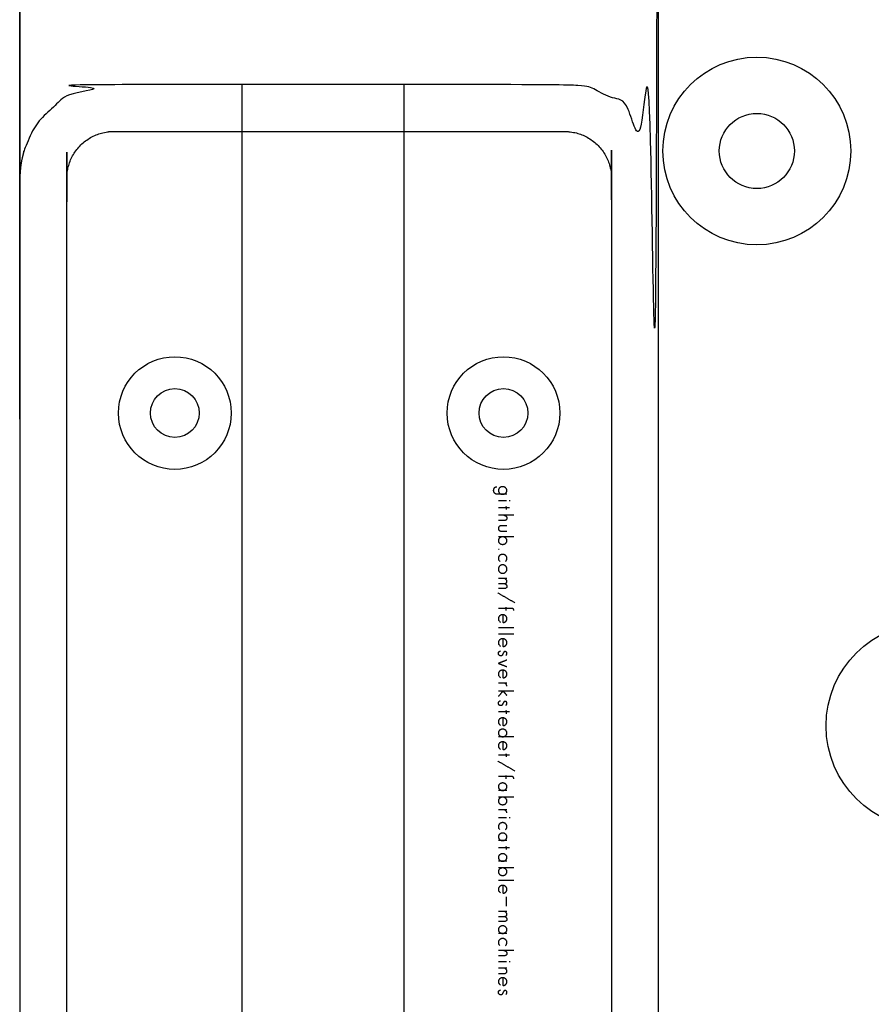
# Model space of a CAD drawing. Header units: millimetres. Extents: x -2435 to 1775, y -250 to 1540.
# Tile 29 of 60: x -2211 to -2120, y 1032 to 1137. Entities that reach past the tile are written whole.
import ezdxf

# ---------------------------------------------------------------- set-up
doc = ezdxf.new("R2010")
doc.units = ezdxf.units.MM
doc.header["$MEASUREMENT"] = 0
doc.layers.add('Work layer', color=254, linetype='Continuous', true_color=0xdddddd)

msp = doc.modelspace()

# ---------------------------------------------------------------- linework, layer by layer
at = {"layer": 'Work layer'}
msp.add_lwpolyline([(-2169.786, 220.138), (-2169.786, 1130.138), (-2187.086, 1130.138), (-2187.086, 220.138)], close=True, dxfattribs=at)
for centre, radius in [((-2132.225, 1123.059), 10), ((-2132.225, 1123.059), 4), ((-2194.206, 1095.138), 6), ((-2159.206, 1095.138), 6), ((-2194.206, 1095.138, -6), 2.6), ((-2159.206, 1095.138, -6), 2.6), ((-2113.846, 1061.817), 11)]:
    msp.add_circle(centre, radius, dxfattribs=at)
for points, knots in [([(-2142.706, 230.138, -5.5), (-2142.706, 220.138, -5.5), (-2152.706, 220.138, -2.5), (-2176.706, 220.138, -2.5), (-2200.706, 220.138, -2.5), (-2210.706, 220.138, -5.5), (-2210.706, 230.138, -5.5), (-2210.706, 675.138, -5.5), (-2210.706, 1120.138, -5.5), (-2210.706, 1130.138, -5.5), (-2200.706, 1130.138, -2.5), (-2176.706, 1130.138, -2.5), (-2152.706, 1130.138, -2.5), (-2142.706, 1130.138, -5.5), (-2142.706, 1120.138, -5.5), (-2142.706, 675.138, -5.5), (-2142.706, 230.138, -5.5)], [1482.167782, 1482.167782, 1482.167782, 1913.6991118, 1913.6991118, 1961.6991118, 1961.6991118, 2393.2304417, 2393.2304417, 2439.0173379, 2439.0173379, 2870.5486678, 2870.5486678, 2918.5486678, 2918.5486678, 3350.0799976, 3350.0799976, 3395.8668938, 3395.8668938, 3395.8668938]), ([(-2152.706, 225.138), (-2147.706, 225.138), (-2147.706, 230.138), (-2147.706, 675.138), (-2147.706, 1120.138), (-2147.706, 1125.138), (-2152.706, 1125.138), (-2176.706, 1125.138), (-2200.706, 1125.138), (-2205.706, 1125.138), (-2205.706, 1120.138), (-2205.706, 675.138), (-2205.706, 230.138), (-2205.706, 225.138), (-2200.706, 225.138), (-2176.706, 225.138), (-2152.706, 225.138)], [0, 0, 0, 7.8539816, 7.8539816, 897.8539816, 897.8539816, 905.7079633, 905.7079633, 953.7079633, 953.7079633, 961.5619449, 961.5619449, 1851.5619449, 1851.5619449, 1859.4159265, 1859.4159265, 1907.4159265, 1907.4159265, 1907.4159265])]:
    msp.add_rational_spline(points, [1, 0.707106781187, 1, 1, 1, 0.707106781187, 1, 1, 1, 0.707106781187, 1, 1, 1, 0.707106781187, 1, 1, 1], degree=2, knots=knots, dxfattribs=at)
for points, degree in [([(-2158.859, 1086.482), (-2159.157, 1086.482), (-2159.456, 1086.482), (-2159.754, 1086.482), (-2159.855, 1086.482), (-2159.938, 1086.492), (-2160.012, 1086.519), (-2160.077, 1086.547), (-2160.123, 1086.584), (-2160.16, 1086.621), (-2160.197, 1086.658), (-2160.224, 1086.704), (-2160.234, 1086.75), (-2160.243, 1086.787), (-2160.252, 1086.824), (-2160.252, 1086.861), (-2160.252, 1086.879), (-2160.252, 1086.907), (-2160.252, 1086.934), (-2160.252, 1086.962), (-2160.243, 1086.999), (-2160.234, 1087.027), (-2160.224, 1087.054), (-2160.215, 1087.091), (-2160.206, 1087.119), (-2160.188, 1087.156), (-2160.169, 1087.184), (-2160.141, 1087.202), (-2160.123, 1087.23), (-2160.086, 1087.248), (-2160.049, 1087.267), (-2160.012, 1087.276), (-2159.966, 1087.285), (-2159.92, 1087.285)], 3), ([(-2159.754, 1086.888), (-2159.754, 1086.944), (-2159.745, 1086.999), (-2159.717, 1087.045), (-2159.689, 1087.091), (-2159.662, 1087.137), (-2159.625, 1087.174), (-2159.579, 1087.211), (-2159.532, 1087.239), (-2159.477, 1087.267), (-2159.422, 1087.285), (-2159.366, 1087.294), (-2159.302, 1087.294), (-2159.237, 1087.294), (-2159.182, 1087.285), (-2159.126, 1087.267), (-2159.071, 1087.239), (-2159.025, 1087.211), (-2158.979, 1087.174), (-2158.942, 1087.137), (-2158.905, 1087.091), (-2158.887, 1087.045), (-2158.859, 1086.999), (-2158.85, 1086.944), (-2158.85, 1086.888), (-2158.85, 1086.833), (-2158.859, 1086.778), (-2158.887, 1086.731), (-2158.905, 1086.676), (-2158.942, 1086.639), (-2158.979, 1086.602), (-2159.025, 1086.565), (-2159.071, 1086.528), (-2159.126, 1086.51), (-2159.182, 1086.492), (-2159.237, 1086.482), (-2159.302, 1086.482), (-2159.366, 1086.482), (-2159.422, 1086.492), (-2159.477, 1086.51), (-2159.532, 1086.528), (-2159.579, 1086.565), (-2159.625, 1086.602), (-2159.662, 1086.639), (-2159.689, 1086.676), (-2159.717, 1086.731), (-2159.745, 1086.778), (-2159.754, 1086.833), (-2159.754, 1086.888)], 3), ([(-2158.868, 1085.772), (-2159.306, 1085.772), (-2159.745, 1085.772)], 2), ([(-2158.499, 1085.772), (-2158.545, 1085.772), (-2158.591, 1085.772)], 2), ([(-2158.905, 1085.043), (-2159.325, 1085.043), (-2159.745, 1085.043)], 2), ([(-2159.173, 1084.249), (-2159.126, 1084.249), (-2159.08, 1084.24), (-2159.034, 1084.222), (-2158.997, 1084.213), (-2158.96, 1084.185), (-2158.933, 1084.157), (-2158.905, 1084.13), (-2158.887, 1084.102), (-2158.868, 1084.065), (-2158.859, 1084.037), (-2158.85, 1084), (-2158.85, 1083.963), (-2158.85, 1083.927), (-2158.85, 1083.899), (-2158.859, 1083.862), (-2158.868, 1083.825), (-2158.887, 1083.797), (-2158.914, 1083.77), (-2158.933, 1083.742), (-2158.97, 1083.724), (-2159.016, 1083.705), (-2159.062, 1083.687), (-2159.117, 1083.677), (-2159.191, 1083.677), (-2159.376, 1083.677), (-2159.56, 1083.677), (-2159.745, 1083.677)], 3), ([(-2158.112, 1084.249), (-2158.928, 1084.249), (-2159.745, 1084.249)], 2), ([(-2158.85, 1083.133), (-2159.056, 1083.133), (-2159.262, 1083.133), (-2159.468, 1083.133), (-2159.523, 1083.133), (-2159.569, 1083.115), (-2159.606, 1083.096), (-2159.643, 1083.078), (-2159.671, 1083.05), (-2159.699, 1083.013), (-2159.735, 1082.976), (-2159.745, 1082.921), (-2159.745, 1082.856), (-2159.745, 1082.782), (-2159.735, 1082.727), (-2159.708, 1082.69), (-2159.68, 1082.653), (-2159.643, 1082.626), (-2159.606, 1082.607), (-2159.569, 1082.579), (-2159.523, 1082.57), (-2159.468, 1082.57), (-2159.262, 1082.57), (-2159.056, 1082.57), (-2158.85, 1082.57)], 3), ([(-2159.745, 1081.546), (-2159.745, 1081.601), (-2159.735, 1081.657), (-2159.708, 1081.703), (-2159.689, 1081.749), (-2159.652, 1081.795), (-2159.615, 1081.832), (-2159.569, 1081.869), (-2159.523, 1081.897), (-2159.468, 1081.915), (-2159.412, 1081.943), (-2159.357, 1081.952), (-2159.293, 1081.952), (-2159.228, 1081.952), (-2159.173, 1081.943), (-2159.117, 1081.915), (-2159.062, 1081.897), (-2159.016, 1081.869), (-2158.97, 1081.832), (-2158.933, 1081.795), (-2158.905, 1081.749), (-2158.877, 1081.703), (-2158.85, 1081.657), (-2158.84, 1081.601), (-2158.84, 1081.546), (-2158.84, 1081.491), (-2158.85, 1081.435), (-2158.877, 1081.389), (-2158.905, 1081.343), (-2158.933, 1081.297), (-2158.97, 1081.26), (-2159.016, 1081.223), (-2159.062, 1081.195), (-2159.117, 1081.177), (-2159.173, 1081.159), (-2159.228, 1081.149), (-2159.293, 1081.149), (-2159.357, 1081.149), (-2159.412, 1081.159), (-2159.468, 1081.177), (-2159.523, 1081.195), (-2159.569, 1081.223), (-2159.615, 1081.26), (-2159.652, 1081.297), (-2159.689, 1081.343), (-2159.708, 1081.389), (-2159.735, 1081.435), (-2159.745, 1081.491), (-2159.745, 1081.546)], 3), ([(-2158.102, 1081.952), (-2158.919, 1081.952), (-2159.735, 1081.952)], 2), ([(-2159.68, 1080.596), (-2159.712, 1080.596), (-2159.745, 1080.596)], 2), ([(-2158.988, 1079.341), (-2158.942, 1079.378), (-2158.905, 1079.433), (-2158.877, 1079.479), (-2158.859, 1079.535), (-2158.84, 1079.599), (-2158.84, 1079.655), (-2158.84, 1079.719), (-2158.85, 1079.775), (-2158.877, 1079.83), (-2158.905, 1079.876), (-2158.933, 1079.922), (-2158.979, 1079.959), (-2159.016, 1080.005), (-2159.062, 1080.033), (-2159.117, 1080.051), (-2159.173, 1080.079), (-2159.228, 1080.088), (-2159.293, 1080.088), (-2159.357, 1080.088), (-2159.412, 1080.079), (-2159.468, 1080.051), (-2159.523, 1080.033), (-2159.569, 1080.005), (-2159.615, 1079.959), (-2159.652, 1079.922), (-2159.689, 1079.876), (-2159.708, 1079.83), (-2159.735, 1079.775), (-2159.745, 1079.719), (-2159.745, 1079.655), (-2159.745, 1079.599), (-2159.735, 1079.535), (-2159.708, 1079.479), (-2159.68, 1079.433), (-2159.643, 1079.378), (-2159.597, 1079.341)], 3), ([(-2159.745, 1078.52), (-2159.745, 1078.584), (-2159.735, 1078.64), (-2159.708, 1078.695), (-2159.689, 1078.75), (-2159.652, 1078.797), (-2159.615, 1078.843), (-2159.569, 1078.88), (-2159.523, 1078.916), (-2159.468, 1078.935), (-2159.412, 1078.963), (-2159.357, 1078.972), (-2159.293, 1078.972), (-2159.228, 1078.972), (-2159.173, 1078.963), (-2159.117, 1078.935), (-2159.062, 1078.916), (-2159.016, 1078.88), (-2158.979, 1078.843), (-2158.933, 1078.797), (-2158.905, 1078.75), (-2158.877, 1078.695), (-2158.85, 1078.64), (-2158.84, 1078.584), (-2158.84, 1078.52), (-2158.84, 1078.455), (-2158.85, 1078.4), (-2158.877, 1078.344), (-2158.905, 1078.289), (-2158.933, 1078.243), (-2158.979, 1078.197), (-2159.016, 1078.16), (-2159.062, 1078.123), (-2159.117, 1078.105), (-2159.173, 1078.077), (-2159.228, 1078.068), (-2159.293, 1078.068), (-2159.357, 1078.068), (-2159.412, 1078.077), (-2159.468, 1078.105), (-2159.523, 1078.123), (-2159.569, 1078.16), (-2159.615, 1078.197), (-2159.652, 1078.243), (-2159.689, 1078.289), (-2159.708, 1078.344), (-2159.735, 1078.4), (-2159.745, 1078.455), (-2159.745, 1078.52)], 3), ([(-2159.745, 1076.988), (-2159.536, 1076.988), (-2159.326, 1076.988), (-2159.117, 1076.988), (-2159.034, 1076.988), (-2158.97, 1077.007), (-2158.923, 1077.034), (-2158.877, 1077.071), (-2158.85, 1077.126), (-2158.85, 1077.219), (-2158.85, 1077.256), (-2158.859, 1077.302), (-2158.877, 1077.339), (-2158.905, 1077.376), (-2158.923, 1077.403), (-2158.96, 1077.431), (-2158.988, 1077.459), (-2159.016, 1077.477), (-2159.053, 1077.486), (-2159.09, 1077.505), (-2159.126, 1077.514), (-2159.163, 1077.514)], 3), ([(-2158.859, 1077.514), (-2159.302, 1077.514), (-2159.745, 1077.514)], 2), ([(-2159.163, 1076.988), (-2159.126, 1076.988), (-2159.09, 1076.979), (-2159.053, 1076.96), (-2159.016, 1076.942), (-2158.988, 1076.923), (-2158.96, 1076.896), (-2158.923, 1076.877), (-2158.905, 1076.84), (-2158.877, 1076.804), (-2158.859, 1076.767), (-2158.85, 1076.73), (-2158.85, 1076.684), (-2158.85, 1076.601), (-2158.877, 1076.536), (-2158.923, 1076.508), (-2158.97, 1076.471), (-2159.034, 1076.453), (-2159.117, 1076.453), (-2159.326, 1076.453), (-2159.536, 1076.453), (-2159.745, 1076.453)], 3), ([(-2157.992, 1074.921), (-2158.905, 1075.447), (-2159.818, 1075.973)], 2), ([(-2158.112, 1074.091), (-2158.112, 1074.137), (-2158.121, 1074.183), (-2158.13, 1074.211), (-2158.139, 1074.239), (-2158.148, 1074.266), (-2158.167, 1074.285), (-2158.195, 1074.303), (-2158.213, 1074.312), (-2158.241, 1074.322), (-2158.278, 1074.322), (-2158.305, 1074.331), (-2158.342, 1074.331), (-2158.81, 1074.331), (-2159.277, 1074.331), (-2159.745, 1074.331)], 3), ([(-2158.905, 1074.091), (-2158.905, 1074.271), (-2158.905, 1074.451)], 2), ([(-2159.274, 1073.648), (-2159.274, 1073.371), (-2159.274, 1073.094), (-2159.274, 1072.818), (-2159.219, 1072.818), (-2159.154, 1072.827), (-2159.108, 1072.845), (-2159.053, 1072.873), (-2159.007, 1072.901), (-2158.97, 1072.938), (-2158.933, 1072.974), (-2158.896, 1073.021), (-2158.877, 1073.067), (-2158.85, 1073.122), (-2158.84, 1073.177), (-2158.84, 1073.233), (-2158.84, 1073.288), (-2158.85, 1073.344), (-2158.877, 1073.39), (-2158.896, 1073.445), (-2158.933, 1073.491), (-2158.97, 1073.528), (-2159.016, 1073.565), (-2159.062, 1073.593), (-2159.117, 1073.611), (-2159.173, 1073.639), (-2159.228, 1073.648), (-2159.293, 1073.648), (-2159.357, 1073.648), (-2159.412, 1073.639), (-2159.468, 1073.611), (-2159.523, 1073.593), (-2159.569, 1073.565), (-2159.615, 1073.528), (-2159.652, 1073.491), (-2159.689, 1073.445), (-2159.708, 1073.39), (-2159.735, 1073.344), (-2159.745, 1073.288), (-2159.745, 1073.233), (-2159.745, 1073.15), (-2159.726, 1073.085), (-2159.68, 1073.021), (-2159.643, 1072.956), (-2159.588, 1072.901), (-2159.514, 1072.864)], 3), ([(-2158.112, 1072.273), (-2158.928, 1072.273), (-2159.745, 1072.273)], 2), ([(-2158.112, 1071.6), (-2158.928, 1071.6), (-2159.745, 1071.6)], 2), ([(-2159.274, 1071.092), (-2159.274, 1070.815), (-2159.274, 1070.539), (-2159.274, 1070.262), (-2159.219, 1070.262), (-2159.154, 1070.271), (-2159.108, 1070.289), (-2159.053, 1070.317), (-2159.007, 1070.345), (-2158.97, 1070.382), (-2158.933, 1070.419), (-2158.896, 1070.465), (-2158.877, 1070.511), (-2158.85, 1070.566), (-2158.84, 1070.622), (-2158.84, 1070.677), (-2158.84, 1070.732), (-2158.85, 1070.788), (-2158.877, 1070.834), (-2158.896, 1070.889), (-2158.933, 1070.935), (-2158.97, 1070.972), (-2159.016, 1071.009), (-2159.062, 1071.037), (-2159.117, 1071.055), (-2159.173, 1071.083), (-2159.228, 1071.092), (-2159.293, 1071.092), (-2159.357, 1071.092), (-2159.412, 1071.083), (-2159.468, 1071.055), (-2159.523, 1071.037), (-2159.569, 1071.009), (-2159.615, 1070.972), (-2159.652, 1070.935), (-2159.689, 1070.889), (-2159.708, 1070.834), (-2159.735, 1070.788), (-2159.745, 1070.732), (-2159.745, 1070.677), (-2159.745, 1070.594), (-2159.726, 1070.529), (-2159.68, 1070.465), (-2159.643, 1070.4), (-2159.588, 1070.345), (-2159.514, 1070.308)], 3), ([(-2158.96, 1069.321), (-2158.933, 1069.33), (-2158.905, 1069.348), (-2158.877, 1069.385), (-2158.859, 1069.431), (-2158.84, 1069.478), (-2158.84, 1069.533), (-2158.84, 1069.597), (-2158.859, 1069.644), (-2158.896, 1069.671), (-2158.933, 1069.708), (-2158.988, 1069.727), (-2159.043, 1069.727), (-2159.071, 1069.727), (-2159.099, 1069.717), (-2159.117, 1069.708), (-2159.136, 1069.699), (-2159.154, 1069.69), (-2159.163, 1069.671), (-2159.173, 1069.662), (-2159.182, 1069.644), (-2159.191, 1069.634), (-2159.2, 1069.616), (-2159.21, 1069.597), (-2159.219, 1069.588), (-2159.249, 1069.524), (-2159.28, 1069.459), (-2159.311, 1069.395), (-2159.311, 1069.385), (-2159.32, 1069.367), (-2159.329, 1069.358), (-2159.339, 1069.339), (-2159.348, 1069.33), (-2159.357, 1069.321), (-2159.376, 1069.302), (-2159.394, 1069.293), (-2159.412, 1069.284), (-2159.431, 1069.275), (-2159.459, 1069.275), (-2159.496, 1069.275), (-2159.532, 1069.275), (-2159.56, 1069.284), (-2159.588, 1069.293), (-2159.615, 1069.302), (-2159.643, 1069.321), (-2159.671, 1069.339), (-2159.689, 1069.367), (-2159.708, 1069.395), (-2159.726, 1069.422), (-2159.735, 1069.459), (-2159.745, 1069.487), (-2159.745, 1069.533), (-2159.745, 1069.57), (-2159.735, 1069.607), (-2159.726, 1069.634), (-2159.717, 1069.662), (-2159.699, 1069.69), (-2159.68, 1069.708), (-2159.662, 1069.727), (-2159.634, 1069.745), (-2159.615, 1069.764), (-2159.588, 1069.773), (-2159.56, 1069.791), (-2159.542, 1069.8)], 3), ([(-2159.274, 1067.752), (-2159.274, 1067.475), (-2159.274, 1067.199), (-2159.274, 1066.922), (-2159.219, 1066.922), (-2159.154, 1066.931), (-2159.108, 1066.949), (-2159.053, 1066.977), (-2159.007, 1067.005), (-2158.97, 1067.042), (-2158.933, 1067.079), (-2158.896, 1067.125), (-2158.877, 1067.171), (-2158.85, 1067.226), (-2158.84, 1067.282), (-2158.84, 1067.337), (-2158.84, 1067.392), (-2158.85, 1067.448), (-2158.877, 1067.494), (-2158.896, 1067.549), (-2158.933, 1067.595), (-2158.97, 1067.632), (-2159.016, 1067.669), (-2159.062, 1067.697), (-2159.117, 1067.715), (-2159.173, 1067.743), (-2159.228, 1067.752), (-2159.293, 1067.752), (-2159.357, 1067.752), (-2159.412, 1067.743), (-2159.468, 1067.715), (-2159.523, 1067.697), (-2159.569, 1067.669), (-2159.615, 1067.632), (-2159.652, 1067.595), (-2159.689, 1067.549), (-2159.708, 1067.494), (-2159.735, 1067.448), (-2159.745, 1067.392), (-2159.745, 1067.337), (-2159.745, 1067.254), (-2159.726, 1067.189), (-2159.68, 1067.125), (-2159.643, 1067.06), (-2159.588, 1067.005), (-2159.514, 1066.968)], 3), ([(-2158.859, 1066.377), (-2159.302, 1066.377), (-2159.745, 1066.377)], 2), ([(-2158.859, 1066.054), (-2158.859, 1066.119), (-2158.877, 1066.174), (-2158.896, 1066.211), (-2158.923, 1066.257), (-2158.96, 1066.294), (-2158.997, 1066.313), (-2159.034, 1066.34), (-2159.071, 1066.359), (-2159.108, 1066.368), (-2159.145, 1066.377), (-2159.173, 1066.377), (-2159.182, 1066.377)], 3), ([(-2159.735, 1065.529), (-2158.919, 1065.529), (-2158.102, 1065.529)], 2), ([(-2158.96, 1064.015), (-2158.933, 1064.025), (-2158.905, 1064.043), (-2158.877, 1064.08), (-2158.859, 1064.126), (-2158.84, 1064.172), (-2158.84, 1064.228), (-2158.84, 1064.292), (-2158.859, 1064.338), (-2158.896, 1064.366), (-2158.933, 1064.403), (-2158.988, 1064.421), (-2159.043, 1064.421), (-2159.071, 1064.421), (-2159.099, 1064.412), (-2159.117, 1064.403), (-2159.136, 1064.394), (-2159.154, 1064.384), (-2159.163, 1064.366), (-2159.173, 1064.357), (-2159.182, 1064.338), (-2159.191, 1064.329), (-2159.2, 1064.311), (-2159.21, 1064.292), (-2159.219, 1064.283), (-2159.249, 1064.218), (-2159.28, 1064.154), (-2159.311, 1064.089), (-2159.311, 1064.08), (-2159.32, 1064.061), (-2159.329, 1064.052), (-2159.339, 1064.034), (-2159.348, 1064.025), (-2159.357, 1064.015), (-2159.376, 1063.997), (-2159.394, 1063.988), (-2159.412, 1063.978), (-2159.431, 1063.969), (-2159.459, 1063.969), (-2159.496, 1063.969), (-2159.532, 1063.969), (-2159.56, 1063.978), (-2159.588, 1063.988), (-2159.615, 1063.997), (-2159.643, 1064.015), (-2159.671, 1064.034), (-2159.689, 1064.061), (-2159.708, 1064.089), (-2159.726, 1064.117), (-2159.735, 1064.154), (-2159.745, 1064.181), (-2159.745, 1064.228), (-2159.745, 1064.264), (-2159.735, 1064.301), (-2159.726, 1064.329), (-2159.717, 1064.357), (-2159.699, 1064.384), (-2159.68, 1064.403), (-2159.662, 1064.421), (-2159.634, 1064.44), (-2159.615, 1064.458), (-2159.588, 1064.467), (-2159.56, 1064.486), (-2159.542, 1064.495)], 3), ([(-2158.905, 1063.296), (-2159.325, 1063.296), (-2159.745, 1063.296)], 2), ([(-2159.274, 1062.668), (-2159.274, 1062.391), (-2159.274, 1062.115), (-2159.274, 1061.838), (-2159.219, 1061.838), (-2159.154, 1061.847), (-2159.108, 1061.866), (-2159.053, 1061.893), (-2159.007, 1061.921), (-2158.97, 1061.958), (-2158.933, 1061.995), (-2158.896, 1062.041), (-2158.877, 1062.087), (-2158.85, 1062.142), (-2158.84, 1062.198), (-2158.84, 1062.253), (-2158.84, 1062.308), (-2158.85, 1062.364), (-2158.877, 1062.41), (-2158.896, 1062.465), (-2158.933, 1062.511), (-2158.97, 1062.548), (-2159.016, 1062.585), (-2159.062, 1062.613), (-2159.117, 1062.631), (-2159.173, 1062.659), (-2159.228, 1062.668), (-2159.293, 1062.668), (-2159.357, 1062.668), (-2159.412, 1062.659), (-2159.468, 1062.631), (-2159.523, 1062.613), (-2159.569, 1062.585), (-2159.615, 1062.548), (-2159.652, 1062.511), (-2159.689, 1062.465), (-2159.708, 1062.41), (-2159.735, 1062.364), (-2159.745, 1062.308), (-2159.745, 1062.253), (-2159.745, 1062.17), (-2159.726, 1062.105), (-2159.68, 1062.041), (-2159.643, 1061.976), (-2159.588, 1061.921), (-2159.514, 1061.884)], 3), ([(-2159.745, 1061.063), (-2159.745, 1061.118), (-2159.735, 1061.164), (-2159.708, 1061.22), (-2159.689, 1061.266), (-2159.652, 1061.303), (-2159.615, 1061.34), (-2159.569, 1061.377), (-2159.523, 1061.404), (-2159.468, 1061.432), (-2159.412, 1061.45), (-2159.357, 1061.46), (-2159.293, 1061.46), (-2159.228, 1061.46), (-2159.173, 1061.45), (-2159.117, 1061.432), (-2159.062, 1061.404), (-2159.016, 1061.377), (-2158.97, 1061.34), (-2158.933, 1061.303), (-2158.905, 1061.266), (-2158.877, 1061.22), (-2158.85, 1061.164), (-2158.84, 1061.118), (-2158.84, 1061.063), (-2158.84, 1061.007), (-2158.85, 1060.952), (-2158.877, 1060.906), (-2158.905, 1060.86), (-2158.933, 1060.814), (-2158.97, 1060.777), (-2159.016, 1060.74), (-2159.062, 1060.712), (-2159.117, 1060.694), (-2159.173, 1060.666), (-2159.228, 1060.657), (-2159.293, 1060.657), (-2159.357, 1060.657), (-2159.412, 1060.666), (-2159.468, 1060.694), (-2159.523, 1060.712), (-2159.569, 1060.74), (-2159.615, 1060.777), (-2159.652, 1060.814), (-2159.689, 1060.86), (-2159.708, 1060.906), (-2159.735, 1060.952), (-2159.745, 1061.007), (-2159.745, 1061.063)], 3), ([(-2158.102, 1060.657), (-2158.919, 1060.657), (-2159.735, 1060.657)], 2), ([(-2159.274, 1060.112), (-2159.274, 1059.836), (-2159.274, 1059.559), (-2159.274, 1059.282), (-2159.219, 1059.282), (-2159.154, 1059.291), (-2159.108, 1059.31), (-2159.053, 1059.337), (-2159.007, 1059.365), (-2158.97, 1059.402), (-2158.933, 1059.439), (-2158.896, 1059.485), (-2158.877, 1059.531), (-2158.85, 1059.587), (-2158.84, 1059.642), (-2158.84, 1059.697), (-2158.84, 1059.753), (-2158.85, 1059.808), (-2158.877, 1059.854), (-2158.896, 1059.909), (-2158.933, 1059.956), (-2158.97, 1059.993), (-2159.016, 1060.029), (-2159.062, 1060.057), (-2159.117, 1060.076), (-2159.173, 1060.103), (-2159.228, 1060.112), (-2159.293, 1060.112), (-2159.357, 1060.112), (-2159.412, 1060.103), (-2159.468, 1060.076), (-2159.523, 1060.057), (-2159.569, 1060.029), (-2159.615, 1059.993), (-2159.652, 1059.956), (-2159.689, 1059.909), (-2159.708, 1059.854), (-2159.735, 1059.808), (-2159.745, 1059.753), (-2159.745, 1059.697), (-2159.745, 1059.614), (-2159.726, 1059.55), (-2159.68, 1059.485), (-2159.643, 1059.42), (-2159.588, 1059.365), (-2159.514, 1059.328)], 3), ([(-2158.905, 1058.682), (-2159.325, 1058.682), (-2159.745, 1058.682)], 2), ([(-2157.992, 1057.003), (-2158.905, 1057.529), (-2159.818, 1058.055)], 2), ([(-2158.112, 1056.173), (-2158.112, 1056.219), (-2158.121, 1056.265), (-2158.13, 1056.293), (-2158.139, 1056.32), (-2158.148, 1056.348), (-2158.167, 1056.366), (-2158.195, 1056.385), (-2158.213, 1056.394), (-2158.241, 1056.403), (-2158.278, 1056.403), (-2158.305, 1056.413), (-2158.342, 1056.413), (-2158.81, 1056.413), (-2159.277, 1056.413), (-2159.745, 1056.413)], 3), ([(-2158.905, 1056.173), (-2158.905, 1056.353), (-2158.905, 1056.532)], 2), ([(-2159.745, 1055.333), (-2159.745, 1055.388), (-2159.735, 1055.435), (-2159.708, 1055.49), (-2159.689, 1055.536), (-2159.652, 1055.573), (-2159.615, 1055.61), (-2159.569, 1055.647), (-2159.523, 1055.674), (-2159.468, 1055.702), (-2159.412, 1055.721), (-2159.357, 1055.73), (-2159.293, 1055.73), (-2159.228, 1055.73), (-2159.173, 1055.721), (-2159.117, 1055.702), (-2159.062, 1055.674), (-2159.016, 1055.647), (-2158.979, 1055.61), (-2158.933, 1055.573), (-2158.905, 1055.536), (-2158.877, 1055.49), (-2158.85, 1055.435), (-2158.84, 1055.388), (-2158.84, 1055.333), (-2158.84, 1055.278), (-2158.85, 1055.222), (-2158.877, 1055.176), (-2158.905, 1055.13), (-2158.933, 1055.084), (-2158.979, 1055.047), (-2159.016, 1055.01), (-2159.062, 1054.982), (-2159.117, 1054.964), (-2159.173, 1054.936), (-2159.228, 1054.927), (-2159.293, 1054.927), (-2159.357, 1054.927), (-2159.412, 1054.936), (-2159.468, 1054.964), (-2159.523, 1054.982), (-2159.569, 1055.01), (-2159.615, 1055.047), (-2159.652, 1055.084), (-2159.689, 1055.13), (-2159.708, 1055.176), (-2159.735, 1055.222), (-2159.745, 1055.278), (-2159.745, 1055.333)], 3), ([(-2159.745, 1053.811), (-2159.745, 1053.866), (-2159.735, 1053.921), (-2159.708, 1053.967), (-2159.689, 1054.014), (-2159.652, 1054.06), (-2159.615, 1054.097), (-2159.569, 1054.134), (-2159.523, 1054.161), (-2159.468, 1054.18), (-2159.412, 1054.207), (-2159.357, 1054.217), (-2159.293, 1054.217), (-2159.228, 1054.217), (-2159.173, 1054.207), (-2159.117, 1054.18), (-2159.062, 1054.161), (-2159.016, 1054.134), (-2158.97, 1054.097), (-2158.933, 1054.06), (-2158.905, 1054.014), (-2158.877, 1053.967), (-2158.85, 1053.921), (-2158.84, 1053.866), (-2158.84, 1053.811), (-2158.84, 1053.755), (-2158.85, 1053.7), (-2158.877, 1053.654), (-2158.905, 1053.608), (-2158.933, 1053.561), (-2158.97, 1053.525), (-2159.016, 1053.488), (-2159.062, 1053.46), (-2159.117, 1053.442), (-2159.173, 1053.423), (-2159.228, 1053.414), (-2159.293, 1053.414), (-2159.357, 1053.414), (-2159.412, 1053.423), (-2159.468, 1053.442), (-2159.523, 1053.46), (-2159.569, 1053.488), (-2159.615, 1053.525), (-2159.652, 1053.561), (-2159.689, 1053.608), (-2159.708, 1053.654), (-2159.735, 1053.7), (-2159.745, 1053.755), (-2159.745, 1053.811)], 3), ([(-2158.85, 1054.927), (-2159.293, 1054.927), (-2159.735, 1054.927)], 2), ([(-2158.102, 1054.217), (-2158.919, 1054.217), (-2159.735, 1054.217)], 2), ([(-2158.859, 1052.86), (-2159.302, 1052.86), (-2159.745, 1052.86)], 2), ([(-2158.859, 1052.537), (-2158.859, 1052.602), (-2158.877, 1052.657), (-2158.896, 1052.694), (-2158.923, 1052.74), (-2158.96, 1052.777), (-2158.997, 1052.796), (-2159.034, 1052.823), (-2159.071, 1052.842), (-2159.108, 1052.851), (-2159.145, 1052.86), (-2159.173, 1052.86), (-2159.182, 1052.86)], 3), ([(-2158.868, 1052.011), (-2159.306, 1052.011), (-2159.745, 1052.011)], 2), ([(-2158.988, 1050.757), (-2158.942, 1050.793), (-2158.905, 1050.849), (-2158.877, 1050.895), (-2158.859, 1050.95), (-2158.84, 1051.015), (-2158.84, 1051.07), (-2158.84, 1051.135), (-2158.85, 1051.19), (-2158.877, 1051.246), (-2158.905, 1051.292), (-2158.933, 1051.338), (-2158.979, 1051.375), (-2159.016, 1051.421), (-2159.062, 1051.449), (-2159.117, 1051.467), (-2159.173, 1051.495), (-2159.228, 1051.504), (-2159.293, 1051.504), (-2159.357, 1051.504), (-2159.412, 1051.495), (-2159.468, 1051.467), (-2159.523, 1051.449), (-2159.569, 1051.421), (-2159.615, 1051.375), (-2159.652, 1051.338), (-2159.689, 1051.292), (-2159.708, 1051.246), (-2159.735, 1051.19), (-2159.745, 1051.135), (-2159.745, 1051.07), (-2159.745, 1051.015), (-2159.735, 1050.95), (-2159.708, 1050.895), (-2159.68, 1050.849), (-2159.643, 1050.793), (-2159.597, 1050.757)], 3), ([(-2158.499, 1052.011), (-2158.545, 1052.011), (-2158.591, 1052.011)], 2), ([(-2159.745, 1049.991), (-2159.745, 1050.046), (-2159.735, 1050.092), (-2159.708, 1050.148), (-2159.689, 1050.194), (-2159.652, 1050.231), (-2159.615, 1050.268), (-2159.569, 1050.304), (-2159.523, 1050.332), (-2159.468, 1050.36), (-2159.412, 1050.378), (-2159.357, 1050.388), (-2159.293, 1050.388), (-2159.228, 1050.388), (-2159.173, 1050.378), (-2159.117, 1050.36), (-2159.062, 1050.332), (-2159.016, 1050.304), (-2158.979, 1050.268), (-2158.933, 1050.231), (-2158.905, 1050.194), (-2158.877, 1050.148), (-2158.85, 1050.092), (-2158.84, 1050.046), (-2158.84, 1049.991), (-2158.84, 1049.935), (-2158.85, 1049.88), (-2158.877, 1049.834), (-2158.905, 1049.788), (-2158.933, 1049.742), (-2158.979, 1049.705), (-2159.016, 1049.668), (-2159.062, 1049.64), (-2159.117, 1049.622), (-2159.173, 1049.594), (-2159.228, 1049.585), (-2159.293, 1049.585), (-2159.357, 1049.585), (-2159.412, 1049.594), (-2159.468, 1049.622), (-2159.523, 1049.64), (-2159.569, 1049.668), (-2159.615, 1049.705), (-2159.652, 1049.742), (-2159.689, 1049.788), (-2159.708, 1049.834), (-2159.735, 1049.88), (-2159.745, 1049.935), (-2159.745, 1049.991)], 3), ([(-2158.85, 1049.585), (-2159.293, 1049.585), (-2159.735, 1049.585)], 2), ([(-2158.905, 1048.819), (-2159.325, 1048.819), (-2159.745, 1048.819)], 2), ([(-2159.745, 1047.795), (-2159.745, 1047.85), (-2159.735, 1047.896), (-2159.708, 1047.952), (-2159.689, 1047.998), (-2159.652, 1048.035), (-2159.615, 1048.072), (-2159.569, 1048.109), (-2159.523, 1048.136), (-2159.468, 1048.164), (-2159.412, 1048.182), (-2159.357, 1048.192), (-2159.293, 1048.192), (-2159.228, 1048.192), (-2159.173, 1048.182), (-2159.117, 1048.164), (-2159.062, 1048.136), (-2159.016, 1048.109), (-2158.979, 1048.072), (-2158.933, 1048.035), (-2158.905, 1047.998), (-2158.877, 1047.952), (-2158.85, 1047.896), (-2158.84, 1047.85), (-2158.84, 1047.795), (-2158.84, 1047.739), (-2158.85, 1047.684), (-2158.877, 1047.638), (-2158.905, 1047.592), (-2158.933, 1047.546), (-2158.979, 1047.509), (-2159.016, 1047.472), (-2159.062, 1047.444), (-2159.117, 1047.426), (-2159.173, 1047.398), (-2159.228, 1047.389), (-2159.293, 1047.389), (-2159.357, 1047.389), (-2159.412, 1047.398), (-2159.468, 1047.426), (-2159.523, 1047.444), (-2159.569, 1047.472), (-2159.615, 1047.509), (-2159.652, 1047.546), (-2159.689, 1047.592), (-2159.708, 1047.638), (-2159.735, 1047.684), (-2159.745, 1047.739), (-2159.745, 1047.795)], 3), ([(-2158.85, 1047.389), (-2159.293, 1047.389), (-2159.735, 1047.389)], 2), ([(-2159.745, 1046.272), (-2159.745, 1046.328), (-2159.735, 1046.383), (-2159.708, 1046.429), (-2159.689, 1046.475), (-2159.652, 1046.522), (-2159.615, 1046.558), (-2159.569, 1046.595), (-2159.523, 1046.623), (-2159.468, 1046.641), (-2159.412, 1046.669), (-2159.357, 1046.678), (-2159.293, 1046.678), (-2159.228, 1046.678), (-2159.173, 1046.669), (-2159.117, 1046.641), (-2159.062, 1046.623), (-2159.016, 1046.595), (-2158.97, 1046.558), (-2158.933, 1046.522), (-2158.905, 1046.475), (-2158.877, 1046.429), (-2158.85, 1046.383), (-2158.84, 1046.328), (-2158.84, 1046.272), (-2158.84, 1046.217), (-2158.85, 1046.162), (-2158.877, 1046.116), (-2158.905, 1046.069), (-2158.933, 1046.023), (-2158.97, 1045.986), (-2159.016, 1045.949), (-2159.062, 1045.922), (-2159.117, 1045.903), (-2159.173, 1045.885), (-2159.228, 1045.876), (-2159.293, 1045.876), (-2159.357, 1045.876), (-2159.412, 1045.885), (-2159.468, 1045.903), (-2159.523, 1045.922), (-2159.569, 1045.949), (-2159.615, 1045.986), (-2159.652, 1046.023), (-2159.689, 1046.069), (-2159.708, 1046.116), (-2159.735, 1046.162), (-2159.745, 1046.217), (-2159.745, 1046.272)], 3), ([(-2158.102, 1046.678), (-2158.919, 1046.678), (-2159.735, 1046.678)], 2), ([(-2158.112, 1045.322), (-2158.928, 1045.322), (-2159.745, 1045.322)], 2), ([(-2159.274, 1044.815), (-2159.274, 1044.538), (-2159.274, 1044.261), (-2159.274, 1043.984), (-2159.219, 1043.984), (-2159.154, 1043.993), (-2159.108, 1044.012), (-2159.053, 1044.04), (-2159.007, 1044.067), (-2158.97, 1044.104), (-2158.933, 1044.141), (-2158.896, 1044.187), (-2158.877, 1044.233), (-2158.85, 1044.289), (-2158.84, 1044.344), (-2158.84, 1044.399), (-2158.84, 1044.455), (-2158.85, 1044.51), (-2158.877, 1044.556), (-2158.896, 1044.612), (-2158.933, 1044.658), (-2158.97, 1044.695), (-2159.016, 1044.732), (-2159.062, 1044.759), (-2159.117, 1044.778), (-2159.173, 1044.805), (-2159.228, 1044.815), (-2159.293, 1044.815), (-2159.357, 1044.815), (-2159.412, 1044.805), (-2159.468, 1044.778), (-2159.523, 1044.759), (-2159.569, 1044.732), (-2159.615, 1044.695), (-2159.652, 1044.658), (-2159.689, 1044.612), (-2159.708, 1044.556), (-2159.735, 1044.51), (-2159.745, 1044.455), (-2159.745, 1044.399), (-2159.745, 1044.316), (-2159.726, 1044.252), (-2159.68, 1044.187), (-2159.643, 1044.123), (-2159.588, 1044.067), (-2159.514, 1044.03)], 3), ([(-2158.896, 1042.6), (-2158.896, 1043.103), (-2158.896, 1043.606)], 2), ([(-2159.745, 1041.521), (-2159.536, 1041.521), (-2159.326, 1041.521), (-2159.117, 1041.521), (-2159.034, 1041.521), (-2158.97, 1041.539), (-2158.923, 1041.567), (-2158.877, 1041.604), (-2158.85, 1041.659), (-2158.85, 1041.751), (-2158.85, 1041.788), (-2158.859, 1041.834), (-2158.877, 1041.871), (-2158.905, 1041.908), (-2158.923, 1041.936), (-2158.96, 1041.964), (-2158.988, 1041.991), (-2159.016, 1042.01), (-2159.053, 1042.019), (-2159.09, 1042.037), (-2159.126, 1042.047), (-2159.163, 1042.047)], 3), ([(-2158.859, 1042.047), (-2159.302, 1042.047), (-2159.745, 1042.047)], 2), ([(-2159.163, 1041.521), (-2159.126, 1041.521), (-2159.09, 1041.511), (-2159.053, 1041.493), (-2159.016, 1041.475), (-2158.988, 1041.456), (-2158.96, 1041.428), (-2158.923, 1041.41), (-2158.905, 1041.373), (-2158.877, 1041.336), (-2158.859, 1041.299), (-2158.85, 1041.262), (-2158.85, 1041.216), (-2158.85, 1041.133), (-2158.877, 1041.069), (-2158.923, 1041.041), (-2158.97, 1041.004), (-2159.034, 1040.985), (-2159.117, 1040.985), (-2159.326, 1040.985), (-2159.536, 1040.985), (-2159.745, 1040.985)], 3), ([(-2159.745, 1040.109), (-2159.745, 1040.164), (-2159.735, 1040.21), (-2159.708, 1040.266), (-2159.689, 1040.312), (-2159.652, 1040.349), (-2159.615, 1040.386), (-2159.569, 1040.423), (-2159.523, 1040.45), (-2159.468, 1040.478), (-2159.412, 1040.496), (-2159.357, 1040.506), (-2159.293, 1040.506), (-2159.228, 1040.506), (-2159.173, 1040.496), (-2159.117, 1040.478), (-2159.062, 1040.45), (-2159.016, 1040.423), (-2158.979, 1040.386), (-2158.933, 1040.349), (-2158.905, 1040.312), (-2158.877, 1040.266), (-2158.85, 1040.21), (-2158.84, 1040.164), (-2158.84, 1040.109), (-2158.84, 1040.054), (-2158.85, 1039.998), (-2158.877, 1039.952), (-2158.905, 1039.906), (-2158.933, 1039.86), (-2158.979, 1039.823), (-2159.016, 1039.786), (-2159.062, 1039.758), (-2159.117, 1039.74), (-2159.173, 1039.712), (-2159.228, 1039.703), (-2159.293, 1039.703), (-2159.357, 1039.703), (-2159.412, 1039.712), (-2159.468, 1039.74), (-2159.523, 1039.758), (-2159.569, 1039.786), (-2159.615, 1039.823), (-2159.652, 1039.86), (-2159.689, 1039.906), (-2159.708, 1039.952), (-2159.735, 1039.998), (-2159.745, 1040.054), (-2159.745, 1040.109)], 3), ([(-2158.85, 1039.703), (-2159.293, 1039.703), (-2159.735, 1039.703)], 2), ([(-2158.988, 1038.411), (-2158.942, 1038.448), (-2158.905, 1038.504), (-2158.877, 1038.55), (-2158.859, 1038.605), (-2158.84, 1038.67), (-2158.84, 1038.725), (-2158.84, 1038.79), (-2158.85, 1038.845), (-2158.877, 1038.9), (-2158.905, 1038.946), (-2158.933, 1038.993), (-2158.979, 1039.029), (-2159.016, 1039.076), (-2159.062, 1039.103), (-2159.117, 1039.122), (-2159.173, 1039.149), (-2159.228, 1039.159), (-2159.293, 1039.159), (-2159.357, 1039.159), (-2159.412, 1039.149), (-2159.468, 1039.122), (-2159.523, 1039.103), (-2159.569, 1039.076), (-2159.615, 1039.029), (-2159.652, 1038.993), (-2159.689, 1038.946), (-2159.708, 1038.9), (-2159.735, 1038.845), (-2159.745, 1038.79), (-2159.745, 1038.725), (-2159.745, 1038.67), (-2159.735, 1038.605), (-2159.708, 1038.55), (-2159.68, 1038.504), (-2159.643, 1038.448), (-2159.597, 1038.411)], 3), ([(-2159.173, 1037.876), (-2159.126, 1037.876), (-2159.08, 1037.867), (-2159.034, 1037.848), (-2158.997, 1037.839), (-2158.96, 1037.812), (-2158.933, 1037.784), (-2158.905, 1037.756), (-2158.887, 1037.728), (-2158.868, 1037.692), (-2158.859, 1037.664), (-2158.85, 1037.627), (-2158.85, 1037.59), (-2158.85, 1037.553), (-2158.85, 1037.525), (-2158.859, 1037.489), (-2158.868, 1037.452), (-2158.887, 1037.424), (-2158.914, 1037.396), (-2158.933, 1037.369), (-2158.97, 1037.35), (-2159.016, 1037.332), (-2159.062, 1037.313), (-2159.117, 1037.304), (-2159.191, 1037.304), (-2159.376, 1037.304), (-2159.56, 1037.304), (-2159.745, 1037.304)], 3), ([(-2158.112, 1037.876), (-2158.928, 1037.876), (-2159.745, 1037.876)], 2), ([(-2158.868, 1036.677), (-2159.306, 1036.677), (-2159.745, 1036.677)], 2), ([(-2158.499, 1036.677), (-2158.545, 1036.677), (-2158.591, 1036.677)], 2), ([(-2158.859, 1036.003), (-2159.302, 1036.003), (-2159.745, 1036.003)], 2), ([(-2159.745, 1035.44), (-2159.539, 1035.44), (-2159.333, 1035.44), (-2159.126, 1035.44), (-2159.034, 1035.44), (-2158.97, 1035.459), (-2158.923, 1035.505), (-2158.877, 1035.551), (-2158.85, 1035.616), (-2158.85, 1035.708), (-2158.85, 1035.745), (-2158.859, 1035.791), (-2158.877, 1035.819), (-2158.905, 1035.855), (-2158.923, 1035.892), (-2158.96, 1035.92), (-2158.988, 1035.948), (-2159.025, 1035.966), (-2159.053, 1035.975), (-2159.09, 1035.994), (-2159.126, 1036.003), (-2159.163, 1036.003)], 3), ([(-2159.274, 1034.979), (-2159.274, 1034.702), (-2159.274, 1034.425), (-2159.274, 1034.149), (-2159.219, 1034.149), (-2159.154, 1034.158), (-2159.108, 1034.176), (-2159.053, 1034.204), (-2159.007, 1034.232), (-2158.97, 1034.268), (-2158.933, 1034.305), (-2158.896, 1034.352), (-2158.877, 1034.398), (-2158.85, 1034.453), (-2158.84, 1034.508), (-2158.84, 1034.564), (-2158.84, 1034.619), (-2158.85, 1034.674), (-2158.877, 1034.721), (-2158.896, 1034.776), (-2158.933, 1034.822), (-2158.97, 1034.859), (-2159.016, 1034.896), (-2159.062, 1034.924), (-2159.117, 1034.942), (-2159.173, 1034.97), (-2159.228, 1034.979), (-2159.293, 1034.979), (-2159.357, 1034.979), (-2159.412, 1034.97), (-2159.468, 1034.942), (-2159.523, 1034.924), (-2159.569, 1034.896), (-2159.615, 1034.859), (-2159.652, 1034.822), (-2159.689, 1034.776), (-2159.708, 1034.721), (-2159.735, 1034.674), (-2159.745, 1034.619), (-2159.745, 1034.564), (-2159.745, 1034.481), (-2159.726, 1034.416), (-2159.68, 1034.352), (-2159.643, 1034.287), (-2159.588, 1034.232), (-2159.514, 1034.195)], 3), ([(-2158.96, 1033.207), (-2158.933, 1033.217), (-2158.905, 1033.235), (-2158.877, 1033.272), (-2158.859, 1033.318), (-2158.84, 1033.364), (-2158.84, 1033.42), (-2158.84, 1033.484), (-2158.859, 1033.53), (-2158.896, 1033.558), (-2158.933, 1033.595), (-2158.988, 1033.613), (-2159.043, 1033.613), (-2159.071, 1033.613), (-2159.099, 1033.604), (-2159.117, 1033.595), (-2159.136, 1033.586), (-2159.154, 1033.576), (-2159.163, 1033.558), (-2159.173, 1033.549), (-2159.182, 1033.53), (-2159.191, 1033.521), (-2159.2, 1033.503), (-2159.21, 1033.484), (-2159.219, 1033.475), (-2159.249, 1033.41), (-2159.28, 1033.346), (-2159.311, 1033.281), (-2159.311, 1033.272), (-2159.32, 1033.254), (-2159.329, 1033.244), (-2159.339, 1033.226), (-2159.348, 1033.217), (-2159.357, 1033.207), (-2159.376, 1033.189), (-2159.394, 1033.18), (-2159.412, 1033.17), (-2159.431, 1033.161), (-2159.459, 1033.161), (-2159.496, 1033.161), (-2159.532, 1033.161), (-2159.56, 1033.17), (-2159.588, 1033.18), (-2159.615, 1033.189), (-2159.643, 1033.207), (-2159.671, 1033.226), (-2159.689, 1033.254), (-2159.708, 1033.281), (-2159.726, 1033.309), (-2159.735, 1033.346), (-2159.745, 1033.373), (-2159.745, 1033.42), (-2159.745, 1033.457), (-2159.735, 1033.493), (-2159.726, 1033.521), (-2159.717, 1033.549), (-2159.699, 1033.576), (-2159.68, 1033.595), (-2159.662, 1033.613), (-2159.634, 1033.632), (-2159.615, 1033.65), (-2159.588, 1033.659), (-2159.56, 1033.678), (-2159.542, 1033.687)], 3)]:
    msp.add_open_spline(points, degree=degree, dxfattribs=at)
for points in [[(-2158.564, 1085.043), (-2158.734, 1085.043), (-2158.905, 1085.043), (-2158.905, 1084.951), (-2158.905, 1084.858)], [(-2158.905, 1085.043), (-2158.905, 1085.112), (-2158.905, 1085.181), (-2158.905, 1085.112), (-2158.905, 1085.043)], [(-2158.85, 1068.822), (-2159.297, 1068.647), (-2159.745, 1068.472), (-2159.297, 1068.297), (-2158.85, 1068.121)], [(-2159.735, 1064.947), (-2159.496, 1065.238), (-2159.256, 1065.529), (-2159.053, 1065.298), (-2158.85, 1065.067)], [(-2158.564, 1063.296), (-2158.734, 1063.296), (-2158.905, 1063.296), (-2158.905, 1063.203), (-2158.905, 1063.111)], [(-2158.905, 1063.296), (-2158.905, 1063.365), (-2158.905, 1063.434), (-2158.905, 1063.365), (-2158.905, 1063.296)], [(-2158.564, 1058.682), (-2158.734, 1058.682), (-2158.905, 1058.682), (-2158.905, 1058.59), (-2158.905, 1058.498)], [(-2158.905, 1058.682), (-2158.905, 1058.752), (-2158.905, 1058.821), (-2158.905, 1058.752), (-2158.905, 1058.682)], [(-2158.564, 1048.819), (-2158.734, 1048.819), (-2158.905, 1048.819), (-2158.905, 1048.727), (-2158.905, 1048.634)], [(-2158.905, 1048.819), (-2158.905, 1048.888), (-2158.905, 1048.957), (-2158.905, 1048.888), (-2158.905, 1048.819)]]:
    msp.add_open_spline(points, degree=2, knots=[0, 0, 0, 0.001, 0.001, 0.002, 0.002, 0.002], dxfattribs=at)

doc.saveas('drawing.dxf')
